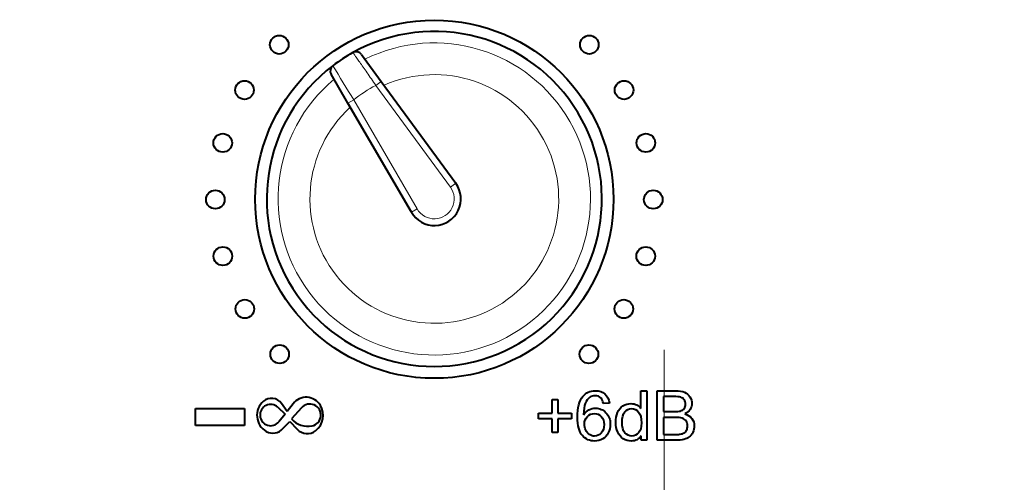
# Model space of a CAD drawing. Header units: millimetres. Extents: x 0 to 420, y -2 to 296.
# Tile 22 of 34: x 126 to 163, y 197 to 215. Entities that reach past the tile are written whole.
import ezdxf
from ezdxf.enums import TextEntityAlignment as Align
from ezdxf.lldxf.tags import DXFTag

# ---------------------------------------------------------------- set-up
doc = ezdxf.new("R2010")
doc.units = ezdxf.units.MM
for name, color, linetype in [('__NAS04_PROGETTI', 7, 'Continuous'), ('Default', 7, 'Continuous'), ('DV1_Predefinito', 7, 'Continuous'), ('ME001036.00.04', 7, 'Continuous'), ('ME001037.00.00', 7, 'Continuous')]:
    doc.layers.add(name, color=color, linetype=linetype)
doc.styles.add('SEACAD_Solid_Edge_ISO', font='txt')
doc.styles.add('SEACAD_Solid_Edge_ISOI', font='seisoi.ttf')
tags = doc.linetypes.add('CENTER2', pattern=[28.575, 19.05, -3.175, 3.175, -3.175]).pattern_tags.tags
tags[10:11] = [DXFTag(74, 4), DXFTag(75, 0), DXFTag(340, '0'), DXFTag(46, 0.0), DXFTag(50, 0.0), DXFTag(44, 0.0), DXFTag(45, 0.0)]
tags[8:9] = [DXFTag(74, 4), DXFTag(75, 0), DXFTag(340, '0'), DXFTag(46, 0.0), DXFTag(50, 0.0), DXFTag(44, 0.0), DXFTag(45, 0.0)]
tags[6:7] = [DXFTag(74, 4), DXFTag(75, 0), DXFTag(340, '0'), DXFTag(46, 0.0), DXFTag(50, 0.0), DXFTag(44, 0.0), DXFTag(45, 0.0)]
tags[4:5] = [DXFTag(74, 4), DXFTag(75, 0), DXFTag(340, '0'), DXFTag(46, 0.0), DXFTag(50, 0.0), DXFTag(44, 0.0), DXFTag(45, 0.0)]
doc.dimstyles.new('ISO', dxfattribs={"dimtxt": 3.5, "dimasz": 3.5, "dimexe": 1.75, "dimexo": 0, "dimgap": 0.875, "dimtad": 1, "dimtxsty": 'SEACAD_Solid_Edge_ISO', "dimblk1": '_SE_FILLED', "dimblk2": '_SE_FILLED', "dimsah": 1, "dimcen": 1.75, "dimadec": 1, "dimazin": 0, "dimtfac": 0.5, "dimtdec": 3, "dimtmove": 0, "dimatfit": 3, "dimfxl": 1, "dimarcsym": 0})

# ---------------------------------------------------------------- blocks, each defined once
blk = doc.blocks.new('SE')
at = {"layer": '__NAS04_PROGETTI', "color": 7, "linetype": 'Continuous', "lineweight": 40}
for p, q in [((138.569, 213.412), (139.314, 212.392)), ((138.059, 211.572), (137.425, 212.664)), ((139.314, 212.392), (142.12, 208.553)), ((140.448, 207.46), (138.059, 211.572))]:
    blk.add_line(p, q, dxfattribs=at)
at = {"layer": '__NAS04_PROGETTI', "color": 7, "linetype": 'Continuous', "lineweight": 13}
for p, q in [((139.112, 212.245), (139.314, 212.392)), ((141.918, 208.405), (139.112, 212.245)), ((138.275, 211.698), (138.059, 211.572)), ((138.275, 211.698), (140.664, 207.586)), ((141.918, 208.405), (142.12, 208.553)), ((140.664, 207.586), (140.448, 207.46))]:
    blk.add_line(p, q, dxfattribs=at)
at = {"layer": '__NAS04_PROGETTI', "color": 7, "linetype": 'Continuous', "lineweight": 40}
for centre, radius, start, end in [((141.313, 207.963), 6.314, 127.2617, 119.0536), ((141.313, 207.963), 6.314, 119.0536, 127.2617), ((138.368, 213.264), 0.25, 36.1576, 119.0536), ((137.641, 212.789), 0.25, 127.2617, 210.1576), ((141.313, 207.963), 1, 210.1576, 36.1576)]:
    blk.add_arc(centre, radius, start, end, dxfattribs=at)
at = {"layer": '__NAS04_PROGETTI', "color": 7, "linetype": 'Continuous', "lineweight": 13}
for centre, radius, start, end in [((141.313, 207.963), 5.883, 129.944, 116.3712), ((274.622, 295.581), 160.084, 211.06004, 211.60071), ((141.313, 207.963), 4.686, 132.479, 113.8362), ((141.313, 207.963), 4.814, 117.1955, 129.1197), ((141.313, 207.963), 0.75, 210.1576, 36.1576)]:
    blk.add_arc(centre, radius, start, end, dxfattribs=at)
blk.add_open_spline([(139.112, 212.245), (138.999, 212.408), (138.886, 212.571), (138.679, 212.868), (138.582, 213.006), (138.462, 213.177), (138.425, 213.229), (138.362, 213.319), (138.335, 213.357), (138.291, 213.419), (138.274, 213.443), (138.252, 213.475), (138.246, 213.483), (138.246, 213.483)], degree=3, knots=[0, 0, 0, 0, 0.25, 0.25, 0.5, 0.5, 0.625, 0.625, 0.75, 0.75, 0.875, 0.875, 1, 1, 1, 1], dxfattribs=at)
at = {"layer": 'DV1_Predefinito', "color": 7, "linetype": 'CENTER2', "lineweight": 9}
blk.add_line((149.975, 202.274), (149.975, 166.332), dxfattribs=at)
at = {"layer": 'ME001036.00.04', "color": 7, "linetype": 'Continuous', "lineweight": 40}
blk.add_circle((141.313, 207.952), 6.75, dxfattribs=at)
at = {"layer": 'ME001037.00.00', "color": 7, "linetype": 'Continuous', "lineweight": 40}
for p, q in [((149.099, 200.064), (149.099, 200.731)), ((149.099, 200.731), (149.326, 200.731)), ((149.326, 200.731), (149.326, 198.867)), ((149.704, 198.867), (149.704, 200.731)), ((145.75, 199.886), (145.75, 200.398)), ((145.75, 200.398), (145.964, 200.398)), ((145.964, 200.398), (145.964, 199.886)), ((149.948, 200.512), (149.948, 199.948)), ((132.321, 200.064), (134.158, 200.064)), ((132.321, 199.417), (132.321, 200.064)), ((134.158, 200.064), (134.158, 199.417)), ((135.421, 200.111), (135.698, 199.856)), ((135.768, 199.947), (135.553, 200.252)), ((135.99, 200.241), (135.768, 199.947)), ((136.313, 200.091), (135.938, 199.669)), ((147.913, 200.271), (147.684, 200.254)), ((135.698, 199.856), (135.461, 199.563)), ((145.237, 199.672), (145.237, 199.886)), ((145.237, 199.886), (145.75, 199.886)), ((145.75, 199.672), (145.237, 199.672)), ((145.75, 199.16), (145.75, 199.672)), ((145.964, 199.886), (146.477, 199.886)), ((146.477, 199.672), (145.964, 199.672)), ((145.964, 199.672), (145.964, 199.16)), ((146.477, 199.886), (146.477, 199.672)), ((149.948, 199.728), (149.948, 199.085)), ((134.158, 199.417), (132.321, 199.417)), ((135.61, 199.309), (135.871, 199.578)), ((135.871, 199.578), (136.148, 199.281)), ((145.964, 199.16), (145.75, 199.16)), ((149.112, 198.867), (149.112, 199.037)), ((149.326, 198.867), (149.112, 198.867))]:
    blk.add_line(p, q, dxfattribs=at)
for centre in [(135.471, 213.778), (147.154, 213.778), (134.163, 212.068), (148.463, 212.068), (133.341, 210.077), (149.284, 210.077), (133.063, 207.941), (149.563, 207.941), (133.347, 205.806), (149.279, 205.806), (134.173, 203.818), (148.452, 203.818), (135.487, 202.111), (147.139, 202.111)]:
    blk.add_circle(centre, 0.35, dxfattribs=at)
for centre, radius, start, end in [((135.33, 199.807), 0.699, 130.9303, 240.1995), ((135.175, 199.986), 0.462, 35.1435, 130.9303), ((136.486, 199.865), 0.622, 30.6813, 142.8355), ((135.148, 199.816), 0.402, 47.276, 321.023), ((136.623, 199.816), 0.415, 282.0444, 138.4094), ((136.387, 199.807), 0.737, 308.0832, 30.6813), ((136.543, 200.192), 0.8, 220.8776, 282.0444), ((135.231, 199.633), 0.499, 240.1995, 319.5064), ((136.525, 199.631), 0.515, 222.9012, 308.0832)]:
    blk.add_arc(centre, radius, start, end, dxfattribs=at)
for points, knots in [([(146.936, 199.826), (146.992, 199.91), (147.059, 199.972), (147.14, 200.013), (147.219, 200.054), (147.303, 200.074), (147.544, 200.074), (147.674, 200.018), (147.781, 199.905), (147.888, 199.792), (147.943, 199.648), (147.943, 199.354), (147.918, 199.245), (147.867, 199.146), (147.816, 199.046), (147.748, 198.968), (147.658, 198.915), (147.57, 198.862), (147.47, 198.836), (147.167, 198.836), (147.011, 198.905), (146.89, 199.045), (146.769, 199.186), (146.709, 199.416), (146.709, 200.096), (146.776, 200.358), (146.909, 200.522), (147.024, 200.665), (147.183, 200.736), (147.528, 200.736), (147.648, 200.693), (147.837, 200.53), (147.894, 200.415), (147.913, 200.271)], [0, 0, 0, 0, 0.048061, 0.048061, 0.048061, 0.091377, 0.091377, 0.168109, 0.168109, 0.168109, 0.25228, 0.25228, 0.30761, 0.30761, 0.30761, 0.361753, 0.361753, 0.361753, 0.415265, 0.415265, 0.506829, 0.506829, 0.506829, 0.633001, 0.633001, 0.773788, 0.773788, 0.773788, 0.864387, 0.864387, 0.932193, 0.932193, 1, 1, 1, 1]), ([(149.704, 200.731), (149.936, 200.731), (150.168, 200.731), (150.4, 200.731), (150.542, 200.731), (150.655, 200.712), (150.742, 200.675), (150.829, 200.638), (150.895, 200.579), (150.943, 200.5), (150.991, 200.421), (151.017, 200.34), (151.017, 200.175), (150.995, 200.1), (150.909, 199.959), (150.844, 199.903), (150.757, 199.859)], [0, 0, 0, 0, 0.3355, 0.3355, 0.3355, 0.503847, 0.503847, 0.503847, 0.634447, 0.634447, 0.634447, 0.762483, 0.762483, 0.881242, 0.881242, 1, 1, 1, 1]), ([(147.684, 200.254), (147.665, 200.343), (147.635, 200.408), (147.598, 200.449), (147.537, 200.516), (147.459, 200.547), (147.294, 200.547), (147.228, 200.527), (147.171, 200.486), (147.099, 200.435), (147.044, 200.357), (146.96, 200.156), (146.937, 200.012), (146.936, 199.826)], [0, 0, 0, 0, 0.15293, 0.15293, 0.15293, 0.337411, 0.337411, 0.484498, 0.484498, 0.484498, 0.742249, 0.742249, 1, 1, 1, 1]), ([(149.948, 199.948), (150.082, 199.948), (150.217, 199.948), (150.351, 199.948), (150.461, 199.948), (150.539, 199.954), (150.586, 199.969), (150.649, 199.989), (150.696, 200.018), (150.727, 200.062), (150.759, 200.106), (150.776, 200.16), (150.776, 200.288), (150.761, 200.341), (150.731, 200.389), (150.702, 200.436), (150.659, 200.469), (150.605, 200.486), (150.549, 200.504), (150.454, 200.512), (150.32, 200.512), (150.196, 200.512), (150.072, 200.512), (149.948, 200.512)], [0, 0, 0, 0, 0.203788, 0.203788, 0.203788, 0.323148, 0.323148, 0.323148, 0.410253, 0.410253, 0.410253, 0.500144, 0.500144, 0.584947, 0.584947, 0.584947, 0.667241, 0.667241, 0.667241, 0.81188, 0.81188, 0.81188, 1, 1, 1, 1]), ([(149.112, 199.037), (149.026, 198.903), (148.899, 198.836), (148.624, 198.836), (148.525, 198.865), (148.434, 198.924), (148.343, 198.982), (148.274, 199.066), (148.223, 199.173), (148.172, 199.279), (148.149, 199.403), (148.149, 199.676), (148.172, 199.799), (148.217, 199.908), (148.262, 200.019), (148.33, 200.103), (148.511, 200.219), (148.613, 200.249), (148.806, 200.249), (148.878, 200.232), (148.943, 200.198), (149.007, 200.165), (149.059, 200.12), (149.099, 200.064)], [0, 0, 0, 0, 0.157349, 0.157349, 0.260682, 0.260682, 0.260682, 0.373438, 0.373438, 0.373438, 0.503005, 0.503005, 0.630239, 0.630239, 0.630239, 0.738834, 0.738834, 0.847429, 0.847429, 0.92918, 0.92918, 0.92918, 1, 1, 1, 1]), ([(148.386, 199.542), (148.386, 199.368), (148.422, 199.238), (148.568, 199.066), (148.655, 199.023), (148.754, 199.024), (148.856, 199.026), (148.94, 199.064), (149.011, 199.147), (149.081, 199.23), (149.117, 199.354), (149.117, 199.708), (149.081, 199.843), (149.009, 199.93), (148.937, 200.016), (148.85, 200.061), (148.744, 200.062), (148.643, 200.063), (148.557, 200.02), (148.489, 199.936), (148.42, 199.853), (148.386, 199.72), (148.386, 199.542)], [0, 0, 0, 0, 0.124926, 0.124926, 0.249853, 0.249853, 0.249853, 0.353132, 0.353132, 0.353132, 0.490683, 0.490683, 0.643518, 0.643518, 0.643518, 0.750681, 0.750681, 0.750681, 0.854222, 0.854222, 0.854222, 1, 1, 1, 1]), ([(146.971, 199.471), (146.971, 199.392), (146.988, 199.316), (147.055, 199.172), (147.102, 199.117), (147.222, 199.043), (147.285, 199.023), (147.352, 199.024), (147.451, 199.026), (147.534, 199.063), (147.604, 199.14), (147.673, 199.217), (147.707, 199.323), (147.707, 199.586), (147.673, 199.687), (147.537, 199.836), (147.45, 199.873), (147.24, 199.873), (147.152, 199.836), (147.08, 199.761), (147.007, 199.686), (146.971, 199.59), (146.971, 199.471)], [0, 0, 0, 0, 0.086654, 0.086654, 0.173307, 0.173307, 0.259961, 0.259961, 0.259961, 0.373483, 0.373483, 0.373483, 0.50316, 0.50316, 0.628034, 0.628034, 0.752909, 0.752909, 0.873427, 0.873427, 0.873427, 1, 1, 1, 1]), ([(150.757, 199.859), (150.87, 199.826), (150.957, 199.77), (151.018, 199.691), (151.079, 199.61), (151.108, 199.516), (151.108, 199.32), (151.09, 199.238), (151.053, 199.163), (151.015, 199.088), (150.971, 199.03), (150.916, 198.99), (150.862, 198.949), (150.794, 198.918), (150.713, 198.896), (150.632, 198.876), (150.531, 198.867), (150.412, 198.867), (150.176, 198.867), (149.94, 198.867), (149.704, 198.867)], [0, 0, 0, 0, 0.135495, 0.135495, 0.135495, 0.266778, 0.266778, 0.373916, 0.373916, 0.373916, 0.469572, 0.469572, 0.469572, 0.566197, 0.566197, 0.566197, 0.69598, 0.69598, 0.69598, 1, 1, 1, 1]), ([(149.948, 199.085), (150.103, 199.085), (150.257, 199.085), (150.412, 199.085), (150.493, 199.085), (150.549, 199.088), (150.581, 199.094), (150.638, 199.105), (150.685, 199.121), (150.762, 199.168), (150.793, 199.203), (150.818, 199.249), (150.843, 199.294), (150.854, 199.347), (150.854, 199.476), (150.837, 199.537), (150.801, 199.589), (150.765, 199.64), (150.715, 199.676), (150.588, 199.718), (150.498, 199.728), (150.379, 199.728), (150.235, 199.728), (150.092, 199.728), (149.948, 199.728)], [0, 0, 0, 0, 0.21309, 0.21309, 0.21309, 0.290767, 0.290767, 0.290767, 0.358389, 0.358389, 0.426011, 0.426011, 0.426011, 0.501543, 0.501543, 0.589664, 0.589664, 0.589664, 0.695967, 0.695967, 0.802269, 0.802269, 0.802269, 1, 1, 1, 1])]:
    blk.add_open_spline(points, degree=3, knots=knots, dxfattribs=at)
blk = doc.blocks.new('DMBLK14')
at = {"layer": 'Default', "linetype": 'Continuous', "lineweight": 18}
for points in [[(67.689, 236.652), (68.855, 236.652), (68.272, 240.152)], [(67.689, 165.652), (68.272, 162.152), (68.855, 165.652)]]:
    blk.add_hatch(color=7, dxfattribs=at).paths.add_polyline_path(points)
at = {"layer": 'Default', "color": 7, "linetype": 'Continuous', "lineweight": 18}
for p, q in [((231.475, 240.152), (66.522, 240.152)), ((68.272, 240.152), (68.272, 162.152)), ((231.475, 162.152), (66.522, 162.152))]:
    blk.add_line(p, q, dxfattribs=at)
at = {"layer": 'Default', "color": 7, "linetype": 'Continuous', "lineweight": 18, "style": 'SEACAD_Solid_Edge_ISOI'}
blk.add_text('78', height=3.5, rotation=90, dxfattribs=at).set_placement((63.897, 198.925), align=Align.TOP_LEFT)
blk = doc.blocks.new('_SE_FILLED')
at = {"color": 0}
blk.add_line((0, 0), (-1, 0), dxfattribs=at)
blk.add_solid([(0, 0), (-1, -0.1665), (-1, 0.1665), (0, 0)], dxfattribs=at)

msp = doc.modelspace()

# ---------------------------------------------------------------- block references
at = {"layer": 'Default'}
msp.add_blockref('SE', (0, 0), dxfattribs=at)

# ---------------------------------------------------------------- dimensions: what is measured, and where the dimension line sits
at = {"layer": 'Default', "color": 7, "linetype": 'Continuous', "lineweight": 18}
dim = msp.add_linear_dim(base=(68.272, 240.152), p1=(231.475, 240.152), p2=(231.475, 162.152), angle=270, text='\\A1;<>', dimstyle='ISO', dxfattribs=at)
dim.commit()
dim.dimension.update_dxf_attribs({"geometry": 'DMBLK14', "text_midpoint": (68.272, 201.152), "dimtype": 161})

doc.saveas('drawing.dxf')
